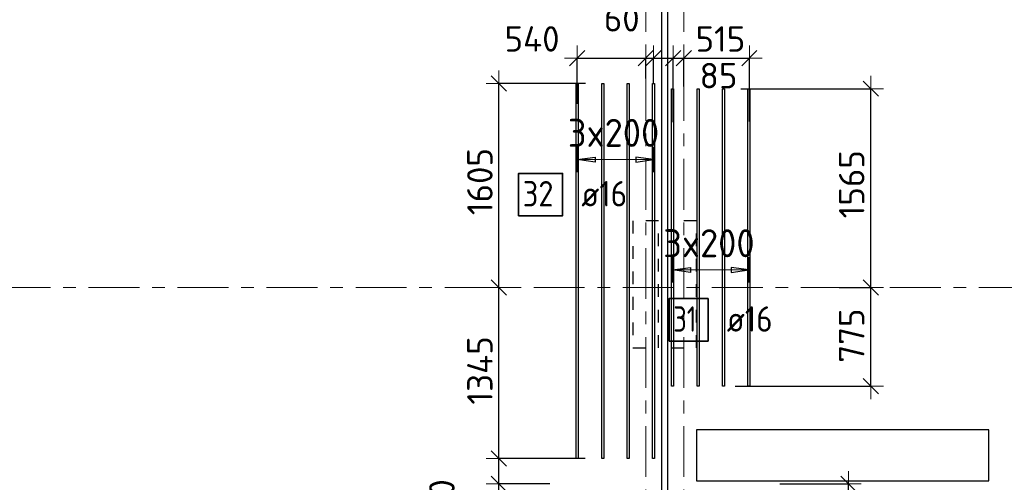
# Model space of a CAD drawing. Header units: metres. Extents: x -38 to 107, y -15 to 21.
# Tile 25 of 254: x 27.63 to 35.37, y 11.27 to 14.91. Entities that reach past the tile are written whole.
import ezdxf

# ---------------------------------------------------------------- set-up
doc = ezdxf.new("R2010")
doc.units = ezdxf.units.M
doc.header["$PDMODE"] = 65
for name, pattern in [('______11', [0.5, 0.4, -0.05, 0, -0.05]), ('______2', [0.0405, 0.03, -0.0105]), ('______5', [1.1, 0.8, -0.1, 0.1, -0.1])]:
    doc.linetypes.add(name, pattern=pattern)
for name, color, linetype, lineweight in [('XR$1$Осевая линия (1)', 7, '______5', 13), ('XR$5$Перекрытие (1)', 7, 'Continuous', 35), ('XR$5$Размерная линия (1)', 7, 'Continuous', 13)]:
    doc.layers.add(name, color=color, linetype=linetype, lineweight=lineweight)
doc.layers.add('XR$5$Арм.стержн.Доп. Арм верхн.зоны Х', color=7, linetype='Continuous', lineweight=35, true_color=0x8c8cff)
doc.layers.add('XR$7$Стена_ бетон несущ.', color=7, linetype='Continuous', lineweight=70, true_color=0xb4b496)
doc.styles.add('ISOCPEUR', font='txt')
doc.dimstyles.new('DIMSTYLE_3', dxfattribs={"dimtxt": 0.2, "dimasz": 0.2, "dimexe": 0, "dimexo": 0, "dimgap": 0.1, "dimtad": 2, "dimdec": 0, "dimlfac": 1000, "dimrnd": 5, "dimzin": 12, "dimdsep": 46, "dimtxsty": 'ISOCPEUR', "dimblk1": 'ALL_ML_STRICH', "dimblk2": 'ALL_ML_STRICH', "dimsah": 1, "dimcen": 0, "dimclrd": 7, "dimclre": 256, "dimclrt": 7, "dimadec": 0, "dimazin": 0, "dimtfac": 1, "dimtdec": 0, "dimtix": 1, "dimtmove": 2, "dimatfit": 3, "dimfxl": 0, "dimtzin": 0, "dimlwd": 0, "dimlwe": -3, "dimarcsym": 0})
doc.dimstyles.new('DIMSTYLE_36', dxfattribs={"dimtxt": 0.2, "dimasz": 0.2, "dimexe": 0, "dimexo": 0, "dimgap": 0.1, "dimtad": 0, "dimdec": 0, "dimlfac": 1000, "dimrnd": 5, "dimzin": 12, "dimdsep": 46, "dimtxsty": 'ISOCPEUR', "dimblk1": 'ALL_ML_STRICH', "dimblk2": 'ALL_ML_STRICH', "dimsah": 1, "dimcen": 0, "dimclrd": 7, "dimclre": 256, "dimclrt": 7, "dimadec": 0, "dimazin": 0, "dimtfac": 1, "dimtdec": 0, "dimtix": 1, "dimtmove": 2, "dimatfit": 3, "dimfxl": 0, "dimtvp": 1.2, "dimtzin": 0, "dimlwd": 0, "dimlwe": -3, "dimarcsym": 0})
doc.dimstyles.new('DIMSTYLE_37', dxfattribs={"dimtxt": 0.2, "dimasz": 0.2, "dimexe": 0, "dimexo": 0, "dimgap": 0.1, "dimtad": 2, "dimdec": 0, "dimlfac": 1000, "dimrnd": 5, "dimzin": 12, "dimdsep": 46, "dimtxsty": 'ISOCPEUR', "dimblk1": 'ALL_ML_STRICH', "dimblk2": 'ALL_ML_STRICH', "dimsah": 1, "dimcen": 0, "dimclrd": 7, "dimclre": 256, "dimclrt": 7, "dimadec": 0, "dimazin": 0, "dimtfac": 1, "dimtdec": 0, "dimtix": 1, "dimtmove": 2, "dimatfit": 3, "dimfxl": 0, "dimtvp": 1.2, "dimtzin": 0, "dimlwd": 0, "dimlwe": -3, "dimarcsym": 0})

# ---------------------------------------------------------------- blocks, each defined once
blk = doc.blocks.new('ALL_ML_STRICH')
at = {"color": 0, "linetype": 'ByBlock', "lineweight": -2}
for p, q in [((0, -0.5), (0, 0.5)), ((-1, 0), (0.5, 0)), ((-0.3, -0.3), (0.3, 0.3))]:
    blk.add_line(p, q, dxfattribs=at)
blk = doc.blocks.new('*D616')
at = {"layer": 'DEFPOINTS', "color": 7, "linetype": 'Continuous', "lineweight": 13, "transparency": 33554687}
for p in [(33.584, 11.2552), (33.8167, 9), (34.1448, 9)]:
    blk.add_point(p, dxfattribs=at)
at = {"layer": 'XR$5$Размерная линия (1)', "color": 9, "linetype": 'Continuous', "lineweight": -2, "true_color": 0xc7c7c7, "transparency": 33554687}
for p, q in [((33.604, 11.2552), (34.1448, 11.2552)), ((33.8367, 9), (34.1448, 9))]:
    blk.add_line(p, q, dxfattribs=at)
at = {"layer": 'XR$5$Размерная линия (1)', "color": 7, "linetype": 'Continuous', "lineweight": -2, "transparency": 33554687}
blk.add_line((34.1448, 9), (34.1448, 11.2552), dxfattribs=at)
at = {"layer": 'XR$5$Размерная линия (1)', "color": 7, "linetype": 'Continuous', "lineweight": 13, "transparency": 33554687, "xscale": 0.2, "yscale": 0.2, "zscale": 0.2}
for p, rotation in [((34.1448, 11.2552), 90), ((34.1448, 9), 270)]:
    blk.add_blockref('ALL_ML_STRICH', p, dxfattribs=dict(at, rotation=rotation))
at = {"layer": 'XR$5$Размерная линия (1)', "color": 7, "linetype": 'Continuous', "lineweight": 13, "transparency": 33554687, "insert": (33.9948, 10.1376), "char_height": 0.2, "width": 0.8, "attachment_point": 5, "rotation": 90, "style": 'ISOCPEUR'}
blk.add_mtext('\\A1;{2255}', dxfattribs=at)
blk = doc.blocks.new('*D686')
at = {"layer": 'DEFPOINTS', "color": 7, "linetype": 'Continuous', "lineweight": 13, "transparency": 33554687}
for p in [(34.0518, 12.8), (33.2337, 12.0228), (34.3194, 12.0228)]:
    blk.add_point(p, dxfattribs=at)
at = {"layer": 'XR$5$Размерная линия (1)', "color": 9, "linetype": 'Continuous', "lineweight": -2, "true_color": 0xc7c7c7, "transparency": 33554687}
for p, q in [((34.0718, 12.8), (34.3194, 12.8)), ((33.2537, 12.0228), (34.3194, 12.0228))]:
    blk.add_line(p, q, dxfattribs=at)
at = {"layer": 'XR$5$Размерная линия (1)', "color": 7, "linetype": 'Continuous', "lineweight": -2, "transparency": 33554687}
blk.add_line((34.3194, 12.0228), (34.3194, 12.8), dxfattribs=at)
at = {"layer": 'XR$5$Размерная линия (1)', "color": 7, "linetype": 'Continuous', "lineweight": 13, "transparency": 33554687, "xscale": 0.2, "yscale": 0.2, "zscale": 0.2}
for p, rotation in [((34.3194, 12.8), 90), ((34.3194, 12.0228), 270)]:
    blk.add_blockref('ALL_ML_STRICH', p, dxfattribs=dict(at, rotation=rotation))
at = {"layer": 'XR$5$Размерная линия (1)', "color": 7, "linetype": 'Continuous', "lineweight": 13, "transparency": 33554687, "insert": (34.1694, 12.4214), "char_height": 0.2, "width": 0.6, "attachment_point": 5, "rotation": 90, "style": 'ISOCPEUR'}
blk.add_mtext('\\A1;{775}', dxfattribs=at)
blk = doc.blocks.new('*D687')
at = {"layer": 'DEFPOINTS', "color": 7, "linetype": 'Continuous', "lineweight": 13, "transparency": 33554687}
for p in [(33.2767, 14.3628), (34.0518, 12.8), (34.3194, 12.8)]:
    blk.add_point(p, dxfattribs=at)
at = {"layer": 'XR$5$Размерная линия (1)', "color": 9, "linetype": 'Continuous', "lineweight": -2, "true_color": 0xc7c7c7, "transparency": 33554687}
for p, q in [((33.2967, 14.3628), (34.3194, 14.3628)), ((34.0718, 12.8), (34.3194, 12.8))]:
    blk.add_line(p, q, dxfattribs=at)
at = {"layer": 'XR$5$Размерная линия (1)', "color": 7, "linetype": 'Continuous', "lineweight": -2, "transparency": 33554687}
blk.add_line((34.3194, 12.8), (34.3194, 14.3628), dxfattribs=at)
at = {"layer": 'XR$5$Размерная линия (1)', "color": 7, "linetype": 'Continuous', "lineweight": 13, "transparency": 33554687, "xscale": 0.2, "yscale": 0.2, "zscale": 0.2}
for p, rotation in [((34.3194, 14.3628), 90), ((34.3194, 12.8), 270)]:
    blk.add_blockref('ALL_ML_STRICH', p, dxfattribs=dict(at, rotation=rotation))
at = {"layer": 'XR$5$Размерная линия (1)', "color": 7, "linetype": 'Continuous', "lineweight": 13, "transparency": 33554687, "insert": (34.1694, 13.6114), "char_height": 0.2, "width": 0.8, "attachment_point": 5, "rotation": 90, "style": 'ISOCPEUR'}
blk.add_mtext('\\A1;{1565}', dxfattribs=at)
blk = doc.blocks.new('*D692')
at = {"layer": 'DEFPOINTS', "color": 7, "linetype": 'Continuous', "lineweight": 13, "transparency": 33554687}
for p in [(32.012, 14.6037), (32.55, 14.4229), (32.012, 14.2248)]:
    blk.add_point(p, dxfattribs=at)
at = {"layer": 'XR$5$Размерная линия (1)', "color": 9, "linetype": 'Continuous', "lineweight": -2, "true_color": 0xc7c7c7, "transparency": 33554687}
for p, q in [((32.012, 14.2448), (32.012, 14.6037)), ((32.55, 14.4429), (32.55, 14.6037))]:
    blk.add_line(p, q, dxfattribs=at)
at = {"layer": 'XR$5$Размерная линия (1)', "color": 7, "linetype": 'Continuous', "lineweight": -2, "transparency": 33554687}
blk.add_line((32.012, 14.6037), (32.55, 14.6037), dxfattribs=at)
at = {"layer": 'XR$5$Размерная линия (1)', "color": 7, "linetype": 'Continuous', "lineweight": 13, "transparency": 33554687, "xscale": 0.2, "yscale": 0.2, "zscale": 0.2, "rotation": 180}
blk.add_blockref('ALL_ML_STRICH', (32.012, 14.6037), dxfattribs=at)
at = {"layer": 'XR$5$Размерная линия (1)', "color": 7, "linetype": 'Continuous', "lineweight": 13, "transparency": 33554687, "xscale": 0.2, "yscale": 0.2, "zscale": 0.2}
blk.add_blockref('ALL_ML_STRICH', (32.55, 14.6037), dxfattribs=at)
at = {"layer": 'XR$5$Размерная линия (1)', "color": 7, "linetype": 'Continuous', "lineweight": 13, "transparency": 33554687, "insert": (31.6567, 14.7544), "char_height": 0.2, "width": 0.6, "attachment_point": 5, "style": 'ISOCPEUR'}
blk.add_mtext('\\A1;{540}', dxfattribs=at)
blk = doc.blocks.new('*D693')
at = {"layer": 'DEFPOINTS', "color": 7, "linetype": 'Continuous', "lineweight": 13, "transparency": 33554687}
for p in [(32.55, 14.6037), (32.55, 14.4229), (32.612, 14.378)]:
    blk.add_point(p, dxfattribs=at)
at = {"layer": 'XR$5$Размерная линия (1)', "color": 9, "linetype": 'Continuous', "lineweight": -2, "true_color": 0xc7c7c7, "transparency": 33554687}
for p, q in [((32.55, 14.4429), (32.55, 14.6037)), ((32.612, 14.398), (32.612, 14.6037))]:
    blk.add_line(p, q, dxfattribs=at)
at = {"layer": 'XR$5$Размерная линия (1)', "color": 7, "linetype": 'Continuous', "lineweight": -2, "transparency": 33554687}
blk.add_line((32.55, 14.6037), (32.612, 14.6037), dxfattribs=at)
at = {"layer": 'XR$5$Размерная линия (1)', "color": 7, "linetype": 'Continuous', "lineweight": 13, "transparency": 33554687, "xscale": 0.2, "yscale": 0.2, "zscale": 0.2}
blk.add_blockref('ALL_ML_STRICH', (32.612, 14.6037), dxfattribs=at)
at = {"layer": 'XR$5$Размерная линия (1)', "color": 7, "linetype": 'Continuous', "lineweight": 13, "transparency": 33554687, "xscale": 0.2, "yscale": 0.2, "zscale": 0.2, "rotation": 180}
blk.add_blockref('ALL_ML_STRICH', (32.55, 14.6037), dxfattribs=at)
at = {"layer": 'XR$5$Размерная линия (1)', "color": 7, "linetype": 'Continuous', "lineweight": 13, "transparency": 33554687, "insert": (32.3617, 14.9124), "char_height": 0.2, "width": 0.4, "attachment_point": 5, "style": 'ISOCPEUR'}
blk.add_mtext('\\A1;{60}', dxfattribs=at)
blk = doc.blocks.new('*D694')
at = {"layer": 'DEFPOINTS', "color": 7, "linetype": 'Continuous', "lineweight": 13, "transparency": 33554687}
for p in [(32.612, 14.6037), (32.612, 14.378), (32.765, 14.0805)]:
    blk.add_point(p, dxfattribs=at)
at = {"layer": 'XR$5$Размерная линия (1)', "color": 9, "linetype": 'Continuous', "lineweight": -2, "true_color": 0xc7c7c7, "transparency": 33554687}
for p, q in [((32.612, 14.398), (32.612, 14.6037)), ((32.765, 14.1005), (32.765, 14.6037))]:
    blk.add_line(p, q, dxfattribs=at)
at = {"layer": 'XR$5$Размерная линия (1)', "color": 7, "linetype": 'Continuous', "lineweight": -2, "transparency": 33554687}
blk.add_line((32.612, 14.6037), (32.765, 14.6037), dxfattribs=at)
at = {"layer": 'XR$5$Размерная линия (1)', "color": 7, "linetype": 'Continuous', "lineweight": 13, "transparency": 33554687, "xscale": 0.2, "yscale": 0.2, "zscale": 0.2, "rotation": 180}
blk.add_blockref('ALL_ML_STRICH', (32.612, 14.6037), dxfattribs=at)
at = {"layer": 'XR$5$Размерная линия (1)', "color": 7, "linetype": 'Continuous', "lineweight": 13, "transparency": 33554687, "xscale": 0.2, "yscale": 0.2, "zscale": 0.2}
blk.add_blockref('ALL_ML_STRICH', (32.765, 14.6037), dxfattribs=at)
at = {"layer": 'XR$5$Размерная линия (1)', "color": 7, "linetype": 'Continuous', "lineweight": 13, "transparency": 33554687, "insert": (32.9976, 15.1031), "char_height": 0.2, "width": 0.6, "attachment_point": 5, "style": 'ISOCPEUR'}
blk.add_mtext('\\A1;{155}', dxfattribs=at)
blk = doc.blocks.new('*D695')
at = {"layer": 'DEFPOINTS', "color": 7, "linetype": 'Continuous', "lineweight": 13, "transparency": 33554687}
for p in [(32.765, 14.6037), (32.85, 14.3602), (32.765, 14.0805)]:
    blk.add_point(p, dxfattribs=at)
at = {"layer": 'XR$5$Размерная линия (1)', "color": 9, "linetype": 'Continuous', "lineweight": -2, "true_color": 0xc7c7c7, "transparency": 33554687}
for p, q in [((32.765, 14.1005), (32.765, 14.6037)), ((32.85, 14.3802), (32.85, 14.6037))]:
    blk.add_line(p, q, dxfattribs=at)
at = {"layer": 'XR$5$Размерная линия (1)', "color": 7, "linetype": 'Continuous', "lineweight": -2, "transparency": 33554687}
blk.add_line((32.765, 14.6037), (32.85, 14.6037), dxfattribs=at)
at = {"layer": 'XR$5$Размерная линия (1)', "color": 7, "linetype": 'Continuous', "lineweight": 13, "transparency": 33554687, "xscale": 0.2, "yscale": 0.2, "zscale": 0.2}
blk.add_blockref('ALL_ML_STRICH', (32.85, 14.6037), dxfattribs=at)
at = {"layer": 'XR$5$Размерная линия (1)', "color": 7, "linetype": 'Continuous', "lineweight": 13, "transparency": 33554687, "xscale": 0.2, "yscale": 0.2, "zscale": 0.2, "rotation": 180}
blk.add_blockref('ALL_ML_STRICH', (32.765, 14.6037), dxfattribs=at)
at = {"layer": 'XR$5$Размерная линия (1)', "color": 7, "linetype": 'Continuous', "lineweight": 13, "transparency": 33554687, "insert": (33.1224, 14.4655), "char_height": 0.2, "width": 0.4, "attachment_point": 5, "style": 'ISOCPEUR'}
blk.add_mtext('\\A1;{85}', dxfattribs=at)
blk = doc.blocks.new('*D696')
at = {"layer": 'DEFPOINTS', "color": 7, "linetype": 'Continuous', "lineweight": 13, "transparency": 33554687}
for p in [(32.85, 14.6037), (32.85, 14.3602), (33.365, 14.0843)]:
    blk.add_point(p, dxfattribs=at)
at = {"layer": 'XR$5$Размерная линия (1)', "color": 9, "linetype": 'Continuous', "lineweight": -2, "true_color": 0xc7c7c7, "transparency": 33554687}
for p, q in [((32.85, 14.3802), (32.85, 14.6037)), ((33.365, 14.1043), (33.365, 14.6037))]:
    blk.add_line(p, q, dxfattribs=at)
at = {"layer": 'XR$5$Размерная линия (1)', "color": 7, "linetype": 'Continuous', "lineweight": -2, "transparency": 33554687}
blk.add_line((32.85, 14.6037), (33.365, 14.6037), dxfattribs=at)
at = {"layer": 'XR$5$Размерная линия (1)', "color": 7, "linetype": 'Continuous', "lineweight": 13, "transparency": 33554687, "xscale": 0.2, "yscale": 0.2, "zscale": 0.2, "rotation": 180}
blk.add_blockref('ALL_ML_STRICH', (32.85, 14.6037), dxfattribs=at)
at = {"layer": 'XR$5$Размерная линия (1)', "color": 7, "linetype": 'Continuous', "lineweight": 13, "transparency": 33554687, "xscale": 0.2, "yscale": 0.2, "zscale": 0.2}
blk.add_blockref('ALL_ML_STRICH', (33.365, 14.6037), dxfattribs=at)
at = {"layer": 'XR$5$Размерная линия (1)', "color": 7, "linetype": 'Continuous', "lineweight": 13, "transparency": 33554687, "insert": (33.1375, 14.7537), "char_height": 0.2, "width": 0.6, "attachment_point": 5, "style": 'ISOCPEUR'}
blk.add_mtext('\\A1;{515}', dxfattribs=at)
blk = doc.blocks.new('*D698')
at = {"layer": 'DEFPOINTS', "color": 7, "linetype": 'Continuous', "lineweight": 13, "transparency": 33554687}
for p in [(31.816, 11.2552), (31.3964, 9), (31.562, 9)]:
    blk.add_point(p, dxfattribs=at)
at = {"layer": 'XR$5$Размерная линия (1)', "color": 9, "linetype": 'Continuous', "lineweight": -2, "true_color": 0xc7c7c7, "transparency": 33554687}
for p, q in [((31.796, 11.2552), (31.3964, 11.2552)), ((31.542, 9), (31.3964, 9))]:
    blk.add_line(p, q, dxfattribs=at)
at = {"layer": 'XR$5$Размерная линия (1)', "color": 7, "linetype": 'Continuous', "lineweight": -2, "transparency": 33554687}
blk.add_line((31.3964, 9), (31.3964, 11.2552), dxfattribs=at)
at = {"layer": 'XR$5$Размерная линия (1)', "color": 7, "linetype": 'Continuous', "lineweight": 13, "transparency": 33554687, "xscale": 0.2, "yscale": 0.2, "zscale": 0.2}
for p, rotation in [((31.3964, 11.2552), 90), ((31.3964, 9), 270)]:
    blk.add_blockref('ALL_ML_STRICH', p, dxfattribs=dict(at, rotation=rotation))
at = {"layer": 'XR$5$Размерная линия (1)', "color": 7, "linetype": 'Continuous', "lineweight": 13, "transparency": 33554687, "insert": (31.2464, 10.1376), "char_height": 0.2, "width": 0.8, "attachment_point": 5, "rotation": 90, "style": 'ISOCPEUR'}
blk.add_mtext('\\A1;{2255}', dxfattribs=at)
blk = doc.blocks.new('*D699')
at = {"layer": 'DEFPOINTS', "color": 7, "linetype": 'Continuous', "lineweight": 13, "transparency": 33554687}
for p in [(32.093, 11.4546), (31.3964, 11.2552), (31.816, 11.2552)]:
    blk.add_point(p, dxfattribs=at)
at = {"layer": 'XR$5$Размерная линия (1)', "color": 9, "linetype": 'Continuous', "lineweight": -2, "true_color": 0xc7c7c7, "transparency": 33554687}
for p, q in [((32.073, 11.4546), (31.3964, 11.4546)), ((31.796, 11.2552), (31.3964, 11.2552))]:
    blk.add_line(p, q, dxfattribs=at)
at = {"layer": 'XR$5$Размерная линия (1)', "color": 7, "linetype": 'Continuous', "lineweight": -2, "transparency": 33554687}
blk.add_line((31.3964, 11.2552), (31.3964, 11.4546), dxfattribs=at)
at = {"layer": 'XR$5$Размерная линия (1)', "color": 7, "linetype": 'Continuous', "lineweight": 13, "transparency": 33554687, "xscale": 0.2, "yscale": 0.2, "zscale": 0.2}
for p, rotation in [((31.3964, 11.4546), 90), ((31.3964, 11.2552), 270)]:
    blk.add_blockref('ALL_ML_STRICH', p, dxfattribs=dict(at, rotation=rotation))
at = {"layer": 'XR$5$Размерная линия (1)', "color": 7, "linetype": 'Continuous', "lineweight": 13, "transparency": 33554687, "insert": (30.9479, 11.0869), "char_height": 0.2, "width": 0.6, "attachment_point": 5, "rotation": 90, "style": 'ISOCPEUR'}
blk.add_mtext('\\A1;{200}', dxfattribs=at)
blk = doc.blocks.new('*D700')
at = {"layer": 'DEFPOINTS', "color": 7, "linetype": 'Continuous', "lineweight": 13, "transparency": 33554687}
for p in [(31.4052, 12.8), (31.3964, 11.4546), (32.093, 11.4546)]:
    blk.add_point(p, dxfattribs=at)
at = {"layer": 'XR$5$Размерная линия (1)', "color": 9, "linetype": 'Continuous', "lineweight": -2, "true_color": 0xc7c7c7, "transparency": 33554687}
for p, q in [((31.3964, 12.8), (31.3964, 12.8)), ((32.073, 11.4546), (31.3964, 11.4546))]:
    blk.add_line(p, q, dxfattribs=at)
at = {"layer": 'XR$5$Размерная линия (1)', "color": 7, "linetype": 'Continuous', "lineweight": -2, "transparency": 33554687}
blk.add_line((31.3964, 11.4546), (31.3964, 12.8), dxfattribs=at)
at = {"layer": 'XR$5$Размерная линия (1)', "color": 7, "linetype": 'Continuous', "lineweight": 13, "transparency": 33554687, "xscale": 0.2, "yscale": 0.2, "zscale": 0.2}
for p, rotation in [((31.3964, 12.8), 90), ((31.3964, 11.4546), 270)]:
    blk.add_blockref('ALL_ML_STRICH', p, dxfattribs=dict(at, rotation=rotation))
at = {"layer": 'XR$5$Размерная линия (1)', "color": 7, "linetype": 'Continuous', "lineweight": 13, "transparency": 33554687, "insert": (31.2464, 12.1473), "char_height": 0.2, "width": 0.8, "attachment_point": 5, "rotation": 90, "style": 'ISOCPEUR'}
blk.add_mtext('\\A1;{1345}', dxfattribs=at)
blk = doc.blocks.new('*D701')
at = {"layer": 'DEFPOINTS', "color": 7, "linetype": 'Continuous', "lineweight": 13, "transparency": 33554687}
for p in [(32.0959, 14.4046), (31.3964, 12.8), (31.4052, 12.8)]:
    blk.add_point(p, dxfattribs=at)
at = {"layer": 'XR$5$Размерная линия (1)', "color": 9, "linetype": 'Continuous', "lineweight": -2, "true_color": 0xc7c7c7, "transparency": 33554687}
for p, q in [((32.0759, 14.4046), (31.3964, 14.4046)), ((31.3964, 12.8), (31.3964, 12.8))]:
    blk.add_line(p, q, dxfattribs=at)
at = {"layer": 'XR$5$Размерная линия (1)', "color": 7, "linetype": 'Continuous', "lineweight": -2, "transparency": 33554687}
blk.add_line((31.3964, 12.8), (31.3964, 14.4046), dxfattribs=at)
at = {"layer": 'XR$5$Размерная линия (1)', "color": 7, "linetype": 'Continuous', "lineweight": 13, "transparency": 33554687, "xscale": 0.2, "yscale": 0.2, "zscale": 0.2}
for p, rotation in [((31.3964, 14.4046), 90), ((31.3964, 12.8), 270)]:
    blk.add_blockref('ALL_ML_STRICH', p, dxfattribs=dict(at, rotation=rotation))
at = {"layer": 'XR$5$Размерная линия (1)', "color": 7, "linetype": 'Continuous', "lineweight": 13, "transparency": 33554687, "insert": (31.2464, 13.6323), "char_height": 0.2, "width": 0.8, "attachment_point": 5, "rotation": 90, "style": 'ISOCPEUR'}
blk.add_mtext('\\A1;{1605}', dxfattribs=at)

msp = doc.modelspace()

# ---------------------------------------------------------------- linework, layer by layer
at = {"layer": 'XR$1$Осевая линия (1)', "color": 253, "linetype": '______11', "lineweight": 13, "true_color": 0xa0a0a0, "transparency": 33554687}
for p, q in [((32.55, -3.39), (32.55, 19.78)), ((32.85, -3.39), (32.85, 19.78)), ((-2.63, 12.8), (62.6, 12.8))]:
    msp.add_line(p, q, dxfattribs=at)
at = {"layer": 'XR$5$Арм.стержн.Доп. Арм верхн.зоны Х', "color": 253, "linetype": 'Continuous', "lineweight": -3, "true_color": 0xa0a0a0, "transparency": 33554687}
for p, q in [((32.012, 13.8055), (32.012, 13.9055)), ((32.612, 13.8055), (32.612, 13.9055)), ((32.012, 13.8055), (32.012, 13.7055)), ((32.612, 13.8055), (32.612, 13.7055)), ((32.7619, 12.9377), (32.7619, 13.0377)), ((33.3619, 12.9377), (33.3619, 13.0377)), ((32.7619, 12.9377), (32.7619, 12.8377)), ((33.3619, 12.9377), (33.3619, 12.8377))]:
    msp.add_line(p, q, dxfattribs=at)
at = {"layer": 'XR$5$Арм.стержн.Доп. Арм верхн.зоны Х', "color": 7, "linetype": 'Continuous', "lineweight": 25, "transparency": 33554687}
for p, q in [((32.012, 13.8055), (32.152, 13.8255)), ((32.152, 13.7855), (32.012, 13.8055)), ((32.152, 13.8255), (32.152, 13.7855)), ((32.612, 13.8055), (32.472, 13.8255)), ((32.472, 13.8255), (32.472, 13.7855)), ((32.472, 13.7855), (32.612, 13.8055)), ((32.7619, 12.9377), (32.9019, 12.9577)), ((32.9019, 12.9177), (32.7619, 12.9377)), ((32.9019, 12.9577), (32.9019, 12.9177)), ((33.3619, 12.9377), (33.2219, 12.9577)), ((33.2219, 12.9577), (33.2219, 12.9177)), ((33.2219, 12.9177), (33.3619, 12.9377))]:
    msp.add_line(p, q, dxfattribs=at)
at = {"layer": 'XR$5$Арм.стержн.Доп. Арм верхн.зоны Х', "color": 7, "linetype": 'Continuous', "lineweight": 13, "transparency": 33554687}
for p, q in [((32.012, 13.8055), (32.012, 13.8055)), ((32.012, 13.8055), (32.612, 13.8055)), ((32.612, 13.8055), (32.612, 13.8055)), ((32.7619, 12.9377), (32.7619, 12.9377)), ((32.7619, 12.9377), (33.3619, 12.9377)), ((33.3619, 12.9377), (33.3619, 12.9377))]:
    msp.add_line(p, q, dxfattribs=at)
at = {"layer": 'XR$5$Арм.стержн.Доп. Арм верхн.зоны Х', "color": 7, "linetype": 'Continuous', "lineweight": 25, "transparency": 33554687}
for points in [[(32.004, 11.4546), (32.004, 14.4046), (32.02, 14.4046), (32.02, 11.4546), (32.004, 11.4546)], [(32.204, 11.4546), (32.204, 14.4046), (32.22, 14.4046), (32.22, 11.4546), (32.204, 11.4546)], [(32.404, 11.4546), (32.404, 14.4046), (32.42, 14.4046), (32.42, 11.4546), (32.404, 11.4546)], [(32.604, 11.4546), (32.604, 14.4046), (32.62, 14.4046), (32.62, 11.4546), (32.604, 11.4546)], [(32.7539, 12.0228), (32.7539, 14.3628), (32.7699, 14.3628), (32.7699, 12.0228), (32.7539, 12.0228)], [(32.9539, 12.0228), (32.9539, 14.3628), (32.9699, 14.3628), (32.9699, 12.0228), (32.9539, 12.0228)], [(33.1539, 12.0228), (33.1539, 14.3628), (33.1699, 14.3628), (33.1699, 12.0228), (33.1539, 12.0228)], [(33.3539, 12.0228), (33.3539, 14.3628), (33.3699, 14.3628), (33.3699, 12.0228), (33.3539, 12.0228)]]:
    msp.add_lwpolyline(points, dxfattribs=at)
at = {"layer": 'XR$5$Арм.стержн.Доп. Арм верхн.зоны Х', "color": 7, "linetype": 'Continuous', "lineweight": 35, "transparency": 33554687}
for points in [[(31.5503, 13.3635), (31.897, 13.3635), (31.897, 13.6969), (31.5503, 13.6969), (31.5503, 13.3635)], [(32.7342, 12.3787), (33.0409, 12.3787), (33.0409, 12.712), (32.7342, 12.712), (32.7342, 12.3787)]]:
    msp.add_lwpolyline(points, dxfattribs=at)
at = {"layer": 'XR$5$Перекрытие (1)', "color": 7, "linetype": 'Continuous', "lineweight": 25, "transparency": 33554687}
for p, q in [((32.675, 16.4002), (32.675, -0.25)), ((32.725, -0.2498), (32.725, 16.4002)), ((32.95, 11.6802), (32.9501, 11.2802)), ((35.2469, 11.6802), (32.95, 11.6802)), ((35.247, 11.2802), (35.2469, 11.6802)), ((32.9501, 11.2802), (35.247, 11.2802))]:
    msp.add_line(p, q, dxfattribs=at)
at = {"layer": 'XR$7$Стена_ бетон несущ.', "color": 253, "linetype": '______2', "lineweight": -3, "true_color": 0xa0a0a0, "transparency": 33554687}
for p, q in [((32.45, 13.325), (32.45, 12.325)), ((32.65, 13.325), (32.45, 13.325)), ((32.65, 12.325), (32.65, 13.325)), ((32.95, 13.325), (32.75, 13.325)), ((32.75, 13.325), (32.75, 12.325)), ((32.95, 12.325), (32.95, 13.325)), ((32.45, 12.325), (32.65, 12.325)), ((32.75, 12.325), (32.95, 12.325))]:
    msp.add_line(p, q, dxfattribs=at)

# ---------------------------------------------------------------- texts
at = {"layer": 'XR$5$Арм.стержн.Доп. Арм верхн.зоны Х', "color": 7, "linetype": 'Continuous', "lineweight": 13, "transparency": 33554687, "char_height": 0.22, "width": 0.873359, "attachment_point": 7, "style": 'ISOCPEUR'}
for insert in [(31.938, 13.9055), (32.6879, 13.0377)]:
    msp.add_mtext('\\W0.95;3x200', dxfattribs=dict(at, insert=insert))
at = {"layer": 'XR$5$Арм.стержн.Доп. Арм верхн.зоны Х', "color": 7, "linetype": 'Continuous', "lineweight": 25, "transparency": 33554687, "char_height": 0.2, "attachment_point": 7, "style": 'ISOCPEUR'}
for s, insert, width in [('\\W0.87;32', (31.5836, 13.4369), 0.367208), ('\\W0.89; ø16 ', (31.9303, 13.4369), 0.749105), ('\\W0.75;31', (32.7675, 12.452), 0.314854), ('\\W0.89; ø16 ', (33.0742, 12.452), 0.749105)]:
    msp.add_mtext(s, dxfattribs=dict(at, insert=insert, width=width))

# ---------------------------------------------------------------- dimensions: what is measured, and where the dimension line sits
at = {"layer": 'XR$5$Размерная линия (1)', "color": 7, "linetype": 'Continuous', "lineweight": 13, "transparency": 33554687}
for base, p1, p2, dimstyle, picture, middle in [((32.765, 14.6037), (32.612, 14.398), (32.765, 14.1005), 'DIMSTYLE_37', '*D694', (32.9976, 15.1031)), ((32.612, 14.6037), (32.55, 14.4429), (32.612, 14.398), 'DIMSTYLE_37', '*D693', (32.3617, 14.9124)), ((32.55, 14.6037), (32.012, 14.2448), (32.55, 14.4429), 'DIMSTYLE_37', '*D692', (31.6567, 14.7544)), ((33.365, 14.6037), (32.85, 14.3802), (33.365, 14.1043), 'DIMSTYLE_37', '*D696', (33.1375, 14.7537)), ((32.85, 14.6037), (32.765, 14.1005), (32.85, 14.3802), 'DIMSTYLE_36', '*D695', (33.1224, 14.4655))]:
    dim = msp.add_linear_dim(base=base, p1=p1, p2=p2, dimstyle=dimstyle, override={"dimpost": '<>', "dimclrd": 7, "dimclre": 9, "dimclrt": 7, "dimlwd": 0, "dimlwe": 65533}, dxfattribs=at)
    dim.commit()
    dim.dimension.update_dxf_attribs({"geometry": picture, "text_midpoint": middle, "dimtype": 160})
for base, p1, p2, dimstyle, picture, middle in [((31.3964, 14.4046), (31.3964, 12.8), (32.0759, 14.4046), 'DIMSTYLE_3', '*D701', (31.2464, 13.6323)), ((34.3194, 14.3628), (34.0718, 12.8), (33.2967, 14.3628), 'DIMSTYLE_3', '*D687', (34.1694, 13.6114)), ((31.3964, 12.8), (32.073, 11.4546), (31.3964, 12.8), 'DIMSTYLE_3', '*D700', (31.2464, 12.1473)), ((34.3194, 12.8), (33.2537, 12.0228), (34.0718, 12.8), 'DIMSTYLE_3', '*D686', (34.1694, 12.4214)), ((31.3964, 11.4546), (31.796, 11.2552), (32.073, 11.4546), 'DIMSTYLE_37', '*D699', (30.9479, 11.0869)), ((31.3964, 11.2552), (31.542, 9), (31.796, 11.2552), 'DIMSTYLE_3', '*D698', (31.2464, 10.1376)), ((34.1448, 11.2552), (33.8367, 9), (33.604, 11.2552), 'DIMSTYLE_3', '*D616', (33.9948, 10.1376))]:
    dim = msp.add_linear_dim(base=base, p1=p1, p2=p2, angle=90, dimstyle=dimstyle, override={"dimpost": '<>', "dimclrd": 7, "dimclre": 9, "dimclrt": 7, "dimlwd": 0, "dimlwe": 65533}, dxfattribs=at)
    dim.commit()
    dim.dimension.update_dxf_attribs({"geometry": picture, "text_midpoint": middle, "dimtype": 160})

doc.saveas('drawing.dxf')
